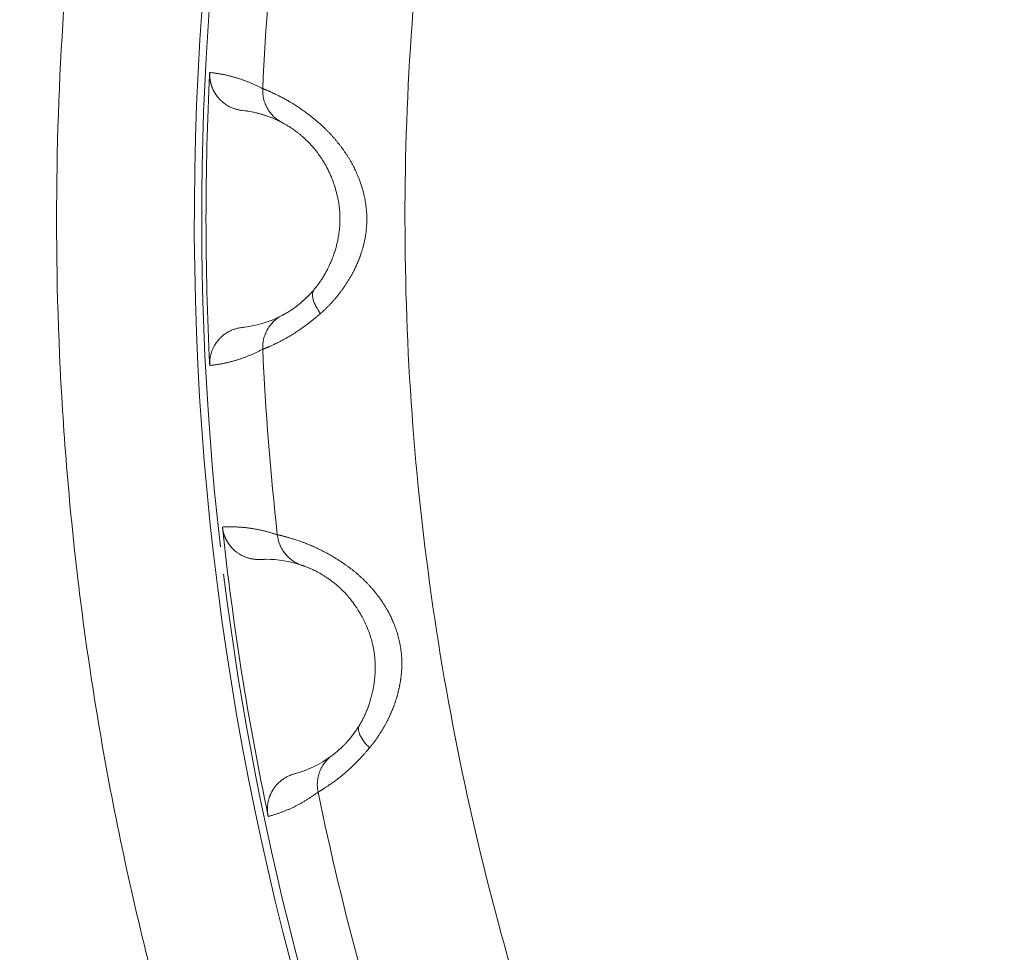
# Model space of a CAD drawing. Header units: millimetres. Extents: x 51337 to 61814, y -21781 to -12277.
# Tile 217 of 256: x 59213 to 59226, y -20724 to -20711. Entities that reach past the tile are written whole.
import ezdxf

# ---------------------------------------------------------------- set-up
doc = ezdxf.new("R2010")
doc.units = ezdxf.units.MM
doc.header["$LTSCALE"] = 0.3175
doc.layers.add('1轮廓实线层', color=7, linetype='Continuous', lineweight=18)

msp = doc.modelspace()

# ---------------------------------------------------------------- linework, layer by layer
at = {"layer": '1轮廓实线层'}
for p, q in [((59216.19488, -20718.65817), (59216.25241, -20718.65601)), ((59216.68043, -20718.71023), (59216.76011, -20718.73478)), ((59217.17308, -20721.36088), (59217.1199, -20721.39849)), ((59216.69478, -20721.59724), (59216.66007, -20721.60684))]:
    msp.add_line(p, q, dxfattribs=at)
for centre, radius, start, end in [((59255.29339, -20712.0386), 120, 105.6266319, 195.8396374), ((59255.29339, -20713.97664), 40, 288.773642, 251.226405), ((59255.29339, -20713.97664), 39.90067, 119.006664, 186.483245), ((59255.29339, -20713.97664), 39.90067, 187.029876, 250.479421)]:
    msp.add_arc(centre, radius, start, end, dxfattribs=at)
for points, degree, knots in [([(59243.29339, -20762.51529), (59241.8275, -20762.15288), (59240.37805, -20761.72403), (59237.5239, -20760.73694), (59236.11919, -20760.1787), (59233.36605, -20758.93742), (59232.01761, -20758.25438), (59229.38807, -20756.7691), (59228.10696, -20755.96686), (59225.62259, -20754.24976), (59224.41932, -20753.3349), (59222.10049, -20751.40006), (59220.98493, -20750.38008), (59218.85067, -20748.24337), (59217.83198, -20747.12665), (59215.89979, -20744.80561), (59214.98631, -20743.60129), (59213.27205, -20741.11495), (59212.47128, -20739.83293), (59210.98901, -20737.20168), (59210.30752, -20735.85247), (59209.06939, -20733.0979), (59208.51277, -20731.69256), (59207.52894, -20728.83727), (59207.10175, -20727.38733), (59206.3803, -20724.45474), (59206.08605, -20722.9721), (59205.63289, -20719.98626), (59205.47399, -20718.48307), (59205.29284, -20715.46848), (59205.27059, -20713.95708), (59205.36294, -20710.93847), (59205.47753, -20709.43125), (59205.84261, -20706.43337), (59206.0931, -20704.94271), (59206.72792, -20701.99016), (59207.11225, -20700.52827), (59208.01161, -20697.64527), (59208.52663, -20696.22415), (59209.68315, -20693.43434), (59210.32464, -20692.06565), (59211.72882, -20689.39192), (59212.49151, -20688.08688), (59214.13185, -20685.55116), (59215.00949, -20684.32048), (59216.87252, -20681.94358), (59217.85791, -20680.79735), (59219.92836, -20678.59876), (59221.01341, -20677.54639), (59223.27429, -20675.54414), (59224.45011, -20674.59426), (59226.88287, -20672.80478), (59228.1398, -20671.96518), (59230.72449, -20670.40314), (59232.05224, -20669.68071), (59234.76766, -20668.35894), (59236.15533, -20667.7596), (59238.97919, -20666.68893), (59240.4154, -20666.21761), (59243.32455, -20665.40682), (59244.79751, -20665.06737), (59247.76809, -20664.52313), (59249.26572, -20664.31834), (59252.27336, -20664.04509), (59253.78337, -20663.97664), (59255.29339, -20663.97664)], 3, [0, 0, 0, 0, 0.03125, 0.03125, 0.0625, 0.0625, 0.09375, 0.09375, 0.125, 0.125, 0.15625, 0.15625, 0.1875, 0.1875, 0.21875, 0.21875, 0.25, 0.25, 0.28125, 0.28125, 0.3125, 0.3125, 0.34375, 0.34375, 0.375, 0.375, 0.40625, 0.40625, 0.4375, 0.4375, 0.46875, 0.46875, 0.5, 0.5, 0.53125, 0.53125, 0.5625, 0.5625, 0.59375, 0.59375, 0.625, 0.625, 0.65625, 0.65625, 0.6875, 0.6875, 0.71875, 0.71875, 0.75, 0.75, 0.78125, 0.78125, 0.8125, 0.8125, 0.84375, 0.84375, 0.875, 0.875, 0.90625, 0.90625, 0.9375, 0.9375, 0.96875, 0.96875, 1, 1, 1, 1]), ([(59255.29339, -20672.07871), (59254.04905, -20672.07871), (59252.80472, -20672.13418), (59250.32593, -20672.35562), (59249.09147, -20672.52159), (59246.64222, -20672.96272), (59245.42743, -20673.23787), (59243.02714, -20673.89518), (59241.84164, -20674.27733), (59239.50936, -20675.1456), (59238.36258, -20675.63173), (59236.1168, -20676.70408), (59235.01782, -20677.29032), (59232.87638, -20678.55825), (59231.83391, -20679.23995), (59229.81378, -20680.69339), (59228.83611, -20681.46514), (59226.95332, -20683.09257), (59226.0482, -20683.94826), (59224.31769, -20685.73676), (59223.49229, -20686.66959), (59221.92778, -20688.60498), (59221.18866, -20689.60755), (59219.80257, -20691.67447), (59219.15559, -20692.73883), (59217.95891, -20694.92089), (59217.4092, -20696.03859), (59216.41143, -20698.31848), (59215.96335, -20699.48066), (59215.1724, -20701.84028), (59214.82951, -20703.03772), (59214.39612, -20704.85321), (59214.26513, -20705.46159), (59214.08908, -20706.37808), (59214.00615, -20706.8373), (59213.91837, -20707.37458), (59213.87673, -20707.64358), (59213.85647, -20707.77816), (59213.84648, -20707.84547), (59213.84152, -20707.87913), (59213.83905, -20707.89597), (59213.83782, -20707.90438), (59213.8372, -20707.90859), (59213.83689, -20707.91069), (59213.83674, -20707.91175), (59213.83667, -20707.9122), (59213.83663, -20707.9125), (59213.8366, -20707.91269), (59213.70937, -20708.78254), (59213.6062, -20709.67892), (59213.45719, -20711.52223), (59213.41134, -20712.46916), (59213.38646, -20714.40966), (59213.40743, -20715.40323), (59213.5258, -20717.43177), (59213.62322, -20718.46674), (59213.9041, -20720.57141), (59214.08758, -20721.6411), (59214.54995, -20723.80696), (59214.82886, -20724.90312), (59215.49102, -20727.112), (59215.87428, -20728.22472), (59216.75334, -20730.45506), (59217.24915, -20731.57269), (59218.36046, -20733.79945), (59218.97597, -20734.90857), (59220.33249, -20737.10317), (59221.07351, -20738.18863), (59222.68513, -20740.31905), (59223.55575, -20741.36399), (59225.42857, -20743.39496), (59226.4308, -20744.38098), (59228.56636, -20746.2743), (59229.69972, -20747.1816), (59231.4956, -20748.46786), (59232.72477, -20749.30046), (59234.66208, -20750.46658), (59236.69018, -20751.54178), (59238.80563, -20752.51786), (59241.00428, -20753.38663), (59242.52227, -20753.88883), (59243.29339, -20754.11934)], 3, [0, 0, 0, 0, 0.03125, 0.03125, 0.0625, 0.0625, 0.09375, 0.09375, 0.125, 0.125, 0.15625, 0.15625, 0.1875, 0.1875, 0.21875, 0.21875, 0.25, 0.25, 0.28125, 0.28125, 0.3125, 0.3125, 0.34375, 0.34375, 0.375, 0.375, 0.40625, 0.40625, 0.4375, 0.4375, 0.46875, 0.46875, 0.484375, 0.484375, 0.4921875, 0.49609375, 0.49804687, 0.49902344, 0.49951172, 0.49975586, 0.49987793, 0.49993896, 0.49996948, 0.49998474, 0.49999237, 0.49999619, 0.49999619, 0.5, 0.5, 0.53125, 0.53125, 0.5625, 0.5625, 0.59375, 0.59375, 0.625, 0.625, 0.65625, 0.65625, 0.6875, 0.6875, 0.71875, 0.71875, 0.75, 0.75, 0.78125, 0.78125, 0.8125, 0.8125, 0.84375, 0.84375, 0.875, 0.875, 0.90625, 0.90625, 0.921875, 0.9375, 0.953125, 0.96875, 0.984375, 1, 1, 1, 1]), ([(59215.50156, -20711.96228), (59215.50141, -20711.96583), (59215.50109, -20711.97294), (59215.50091, -20711.98364), (59215.50094, -20711.99438), (59215.50121, -20712.00514), (59215.50172, -20712.01593), (59215.50245, -20712.02674), (59215.50343, -20712.03755), (59215.50464, -20712.04836), (59215.50609, -20712.05916), (59215.50777, -20712.06995), (59215.5097, -20712.08071), (59215.51186, -20712.09143), (59215.51426, -20712.10211), (59215.51689, -20712.11275), (59215.51976, -20712.12332), (59215.52286, -20712.13383), (59215.52618, -20712.14426), (59215.52973, -20712.15462), (59215.53351, -20712.16488), (59215.5375, -20712.17505), (59215.5417, -20712.18511), (59215.54612, -20712.19506), (59215.55075, -20712.20489), (59215.55557, -20712.2146), (59215.56059, -20712.22417), (59215.5658, -20712.23361), (59215.5712, -20712.24291), (59215.57678, -20712.25206), (59215.58253, -20712.26105), (59215.58845, -20712.26988), (59215.59453, -20712.27855), (59215.60076, -20712.28706), (59215.60714, -20712.29539), (59215.61367, -20712.30354), (59215.62241, -20712.31401), (59215.63764, -20712.33118), (59215.66469, -20712.35828), (59215.70789, -20712.39408), (59215.75011, -20712.42069), (59215.78365, -20712.43772), (59215.80185, -20712.44608), (59215.82089, -20712.45391), (59215.84072, -20712.46111), (59215.86129, -20712.4676), (59215.88254, -20712.47331), (59215.9044, -20712.47813), (59215.92678, -20712.4821), (59215.94193, -20712.48389), (59215.94956, -20712.48479)], 3, [0, 0, 0, 0, 0.01404919, 0.02814994, 0.04229884, 0.05649243, 0.07072713, 0.08499934, 0.09930536, 0.11364147, 0.12800388, 0.14238875, 0.15679221, 0.17121036, 0.18563926, 0.20007496, 0.21451348, 0.22895085, 0.24338309, 0.25780621, 0.27221624, 0.28660924, 0.30098126, 0.31532841, 0.32964682, 0.34393265, 0.35818213, 0.37239152, 0.38655715, 0.40067539, 0.41474271, 0.42875563, 0.44271074, 0.45660472, 0.47043434, 0.48419644, 0.49788797, 0.52435294, 0.57490214, 0.64910933, 0.74573826, 0.77138154, 0.79779206, 0.82492593, 0.85273539, 0.88116896, 0.91017171, 0.93968549, 0.96964936, 1, 1, 1, 1]), ([(59215.50156, -20711.96228), (59215.50897, -20711.96307), (59215.52376, -20711.96467), (59215.5459, -20711.96736), (59215.56795, -20711.97028), (59215.58993, -20711.97344), (59215.61182, -20711.97683), (59215.63363, -20711.98046), (59215.65535, -20711.98432), (59215.677, -20711.98842), (59215.69856, -20711.99275), (59215.72004, -20711.99731), (59215.74144, -20712.00211), (59215.76276, -20712.00714), (59215.78399, -20712.01241), (59215.80515, -20712.01791), (59215.82622, -20712.02363), (59215.84721, -20712.0296), (59215.86812, -20712.03579), (59215.88895, -20712.04221), (59215.9097, -20712.04887), (59215.93037, -20712.05575), (59215.95096, -20712.06286), (59215.97146, -20712.07021), (59215.99189, -20712.07778), (59216.01224, -20712.08558), (59216.0325, -20712.09362), (59216.05269, -20712.10187), (59216.07279, -20712.11036), (59216.09282, -20712.11908), (59216.11276, -20712.12802), (59216.13263, -20712.13719), (59216.15242, -20712.14658), (59216.17213, -20712.1562), (59216.19176, -20712.16606), (59216.21131, -20712.17612), (59216.22431, -20712.18303), (59216.2308, -20712.18648)], 3, [0, 0, 0, 0, 0.03018537, 0.06027569, 0.09027096, 0.1201712, 0.14997641, 0.17968661, 0.2093018, 0.23882201, 0.26824723, 0.29757747, 0.32681276, 0.35595309, 0.38499849, 0.41394895, 0.4428045, 0.47156514, 0.50023088, 0.52880173, 0.55727771, 0.58565883, 0.6139451, 0.64213653, 0.67023313, 0.69823491, 0.72614188, 0.75395407, 0.78167147, 0.8092941, 0.83682197, 0.8642551, 0.8915935, 0.91883717, 0.94598614, 0.97304041, 1, 1, 1, 1]), ([(59216.49553, -20712.65113), (59216.45617, -20712.63027), (59216.41806, -20712.60321), (59216.36685, -20712.5541), (59216.35076, -20712.53634), (59216.32119, -20712.49846), (59216.3077, -20712.47835), (59216.28378, -20712.43636), (59216.27335, -20712.4145), (59216.25584, -20712.36973), (59216.24875, -20712.34682), (59216.23259, -20712.27767), (59216.22871, -20712.23104), (59216.2308, -20712.18648)], 3, [0, 0, 0, 0, 0.25, 0.25, 0.375, 0.375, 0.5, 0.5, 0.625, 0.625, 0.75, 0.75, 1, 1, 1, 1]), ([(59217.02695, -20715.27599), (59217.03121, -20715.27222), (59217.03971, -20715.26469), (59217.05239, -20715.25322), (59217.06498, -20715.24164), (59217.07749, -20715.22993), (59217.0899, -20715.21812), (59217.10221, -20715.20619), (59217.11443, -20715.19415), (59217.12656, -20715.182), (59217.13859, -20715.16974), (59217.15051, -20715.15737), (59217.16234, -20715.1449), (59217.17407, -20715.13232), (59217.18569, -20715.11964), (59217.19721, -20715.10685), (59217.20862, -20715.09397), (59217.21992, -20715.08098), (59217.23111, -20715.0679), (59217.2422, -20715.05472), (59217.25317, -20715.04145), (59217.26403, -20715.02809), (59217.27477, -20715.01463), (59217.2854, -20715.00108), (59217.29591, -20714.98744), (59217.3063, -20714.97372), (59217.31657, -20714.95991), (59217.32672, -20714.94601), (59217.33674, -20714.93203), (59217.34664, -20714.91798), (59217.35642, -20714.90384), (59217.36606, -20714.88962), (59217.37558, -20714.87532), (59217.38497, -20714.86095), (59217.39423, -20714.84651), (59217.40335, -20714.83199), (59217.41234, -20714.8174), (59217.42119, -20714.80275), (59217.42991, -20714.78802), (59217.43849, -20714.77323), (59217.44692, -20714.75837), (59217.45522, -20714.74345), (59217.46337, -20714.72847), (59217.47138, -20714.71342), (59217.47925, -20714.69832), (59217.48696, -20714.68316), (59217.49453, -20714.66794), (59217.50195, -20714.65267), (59217.50922, -20714.63735), (59217.51634, -20714.62197), (59217.5233, -20714.60655), (59217.53011, -20714.59107), (59217.53677, -20714.57555), (59217.54326, -20714.55998), (59217.5496, -20714.54437), (59217.55577, -20714.52871), (59217.56179, -20714.51302), (59217.56764, -20714.49728), (59217.57333, -20714.4815), (59217.57885, -20714.46569), (59217.5842, -20714.44984), (59217.58939, -20714.43396), (59217.59441, -20714.41804), (59217.59925, -20714.4021), (59217.60393, -20714.38612), (59217.60843, -20714.37012), (59217.61275, -20714.35408), (59217.62643, -20714.30115), (59217.64449, -20714.21501), (59217.65897, -20714.09937), (59217.66382, -20713.99717), (59217.66175, -20713.9086), (59217.65561, -20713.8337), (59217.64675, -20713.7637), (59217.63511, -20713.69582), (59217.61992, -20713.62747), (59217.60306, -20713.56443), (59217.5852, -20713.50673), (59217.56698, -20713.45433), (59217.54894, -20713.40718), (59217.53156, -20713.36521), (59217.51524, -20713.32835), (59217.50034, -20713.29651), (59217.48716, -20713.26961), (59217.47594, -20713.24757), (59217.46688, -20713.23032), (59217.46013, -20713.21781), (59217.45309, -20713.20512), (59217.44483, -20713.19075), (59217.43454, -20713.17314), (59217.42405, -20713.15563), (59217.41338, -20713.13821), (59217.40252, -20713.12087), (59217.39149, -20713.10363), (59217.38028, -20713.08649), (59217.36889, -20713.06945), (59217.35734, -20713.05251), (59217.34561, -20713.03567), (59217.33371, -20713.01894), (59217.32165, -20713.00231), (59217.30942, -20712.9858), (59217.29703, -20712.96941), (59217.28448, -20712.95313), (59217.27178, -20712.93697), (59217.25892, -20712.92093), (59217.2459, -20712.90501), (59217.23272, -20712.88922), (59217.21939, -20712.87356), (59217.2059, -20712.85802), (59217.19225, -20712.84262), (59217.17846, -20712.82735), (59217.1645, -20712.81221), (59217.1504, -20712.79721), (59217.13614, -20712.78235), (59217.12174, -20712.76764), (59217.10722, -20712.75308), (59217.07828, -20712.72462), (59217.03438, -20712.68339), (59216.97535, -20712.63171), (59216.91603, -20712.58295), (59216.85712, -20712.53717), (59216.79914, -20712.49435), (59216.74224, -20712.45449), (59216.69971, -20712.42587), (59216.66705, -20712.40494), (59216.64041, -20712.38846), (59216.60443, -20712.36692), (59216.55999, -20712.34142), (59216.50885, -20712.31349), (59216.45964, -20712.28804), (59216.41911, -20712.26798), (59216.39138, -20712.25468), (59216.37111, -20712.245), (59216.35464, -20712.23706), (59216.339, -20712.22974), (59216.3247, -20712.22317), (59216.31169, -20712.21733), (59216.2999, -20712.21214), (59216.28929, -20712.20757), (59216.27979, -20712.20357), (59216.27134, -20712.2001), (59216.26389, -20712.19712), (59216.25735, -20712.19459), (59216.25168, -20712.19247), (59216.24681, -20712.19072), (59216.24266, -20712.18932), (59216.23919, -20712.18824), (59216.23633, -20712.18743), (59216.23401, -20712.18689), (59216.23216, -20712.18656), (59216.23125, -20712.18651), (59216.2308, -20712.18648)], 3, [0, 0, 0, 0, 0.00396949, 0.00792271, 0.01186003, 0.01578181, 0.01968837, 0.02358008, 0.02745725, 0.0313202, 0.03516926, 0.03900472, 0.04282688, 0.04663604, 0.05043247, 0.05421644, 0.05798822, 0.06174807, 0.06549624, 0.06923297, 0.07295849, 0.07667304, 0.08037682, 0.08407006, 0.08775297, 0.09142573, 0.09508856, 0.09874162, 0.10238511, 0.1060192, 0.10964406, 0.11325986, 0.11686675, 0.12046488, 0.1240544, 0.12763547, 0.1312082, 0.13477275, 0.13832923, 0.14187778, 0.14541851, 0.14895154, 0.15247698, 0.15599495, 0.15950555, 0.16300889, 0.16650507, 0.1699942, 0.17347637, 0.1769517, 0.18042028, 0.18388221, 0.18733759, 0.19078653, 0.1942291, 0.19766542, 0.20109558, 0.20451967, 0.20793779, 0.21135004, 0.21475652, 0.21815732, 0.22155254, 0.22494229, 0.22832666, 0.23170577, 0.23507971, 0.2384486, 0.26502367, 0.28858214, 0.30926629, 0.32719576, 0.34242456, 0.35495638, 0.37010786, 0.38432111, 0.39758013, 0.40987007, 0.42117585, 0.43148202, 0.44077334, 0.44903524, 0.45625408, 0.46241746, 0.46751438, 0.47153548, 0.47447326, 0.47632223, 0.48054165, 0.48477243, 0.48901473, 0.4932687, 0.49753453, 0.50181238, 0.50610245, 0.51040494, 0.51472008, 0.51904807, 0.52338918, 0.52774364, 0.53211174, 0.53649375, 0.54088998, 0.54530077, 0.54972665, 0.55416822, 0.55862608, 0.56310085, 0.56759318, 0.57210371, 0.5766331, 0.58118203, 0.58575112, 0.59034034, 0.59494933, 0.59957776, 0.60422533, 0.622501, 0.6410032, 0.65970204, 0.67856197, 0.69757309, 0.71674304, 0.73607139, 0.74201651, 0.75161379, 0.76490258, 0.7819314, 0.80275304, 0.82690071, 0.84607374, 0.86019506, 0.86921539, 0.87888546, 0.88827987, 0.8973966, 0.90623394, 0.91479041, 0.92306478, 0.93105596, 0.93876294, 0.94618481, 0.95332069, 0.96016969, 0.96673093, 0.97300346, 0.97898633, 0.98467851, 0.99007894, 0.99518648, 1, 1, 1, 1]), ([(59216.49553, -20712.65113), (59216.49609, -20712.65142), (59216.49722, -20712.65201), (59216.4993, -20712.65308), (59216.50175, -20712.65433), (59216.50463, -20712.6558), (59216.50798, -20712.65751), (59216.51185, -20712.6595), (59216.51628, -20712.66181), (59216.52131, -20712.66446), (59216.52973, -20712.66896), (59216.54284, -20712.67616), (59216.56238, -20712.68739), (59216.58179, -20712.69907), (59216.6004, -20712.71073), (59216.61779, -20712.72198), (59216.63741, -20712.73514), (59216.65933, -20712.7504), (59216.68358, -20712.76801), (59216.71016, -20712.78818), (59216.73901, -20712.81118), (59216.77037, -20712.83751), (59216.80364, -20712.8671), (59216.83818, -20712.89975), (59216.86668, -20712.9284), (59216.88965, -20712.9526), (59216.90819, -20712.97278), (59216.93016, -20712.99771), (59216.95539, -20713.02787), (59216.99077, -20713.07292), (59217.03199, -20713.13089), (59217.07427, -20713.19866), (59217.10832, -20713.25971), (59217.13512, -20713.31273), (59217.15557, -20713.3568), (59217.17044, -20713.39121), (59217.18989, -20713.43874), (59217.21642, -20713.51081), (59217.24638, -20713.61132), (59217.26783, -20713.70771), (59217.27925, -20713.77882), (59217.28601, -20713.83358), (59217.29055, -20713.88377), (59217.29331, -20713.94133), (59217.29361, -20713.99723), (59217.29157, -20714.0537), (59217.2871, -20714.11125), (59217.28004, -20714.1703), (59217.27062, -20714.22897), (59217.25862, -20714.28861), (59217.24377, -20714.34978), (59217.22564, -20714.41297), (59217.2043, -20714.47716), (59217.17961, -20714.54207), (59217.15145, -20714.60741), (59217.12651, -20714.6588), (59217.10667, -20714.6966), (59217.09324, -20714.72111), (59217.07944, -20714.74524), (59217.06528, -20714.76899), (59217.05077, -20714.79235), (59217.03592, -20714.8153), (59217.02073, -20714.83783), (59217.00522, -20714.85993), (59216.98939, -20714.88159), (59216.97325, -20714.90279), (59216.95682, -20714.92356), (59216.94568, -20714.93692), (59216.94009, -20714.94363)], 3, [0, 0, 0, 0, 0.00751198, 0.01531794, 0.02341578, 0.03180327, 0.04047815, 0.04943804, 0.05868044, 0.06820269, 0.07800193, 0.10242309, 0.12645161, 0.15008498, 0.1645468, 0.179707, 0.19553448, 0.21199498, 0.22905154, 0.24666499, 0.26479474, 0.28340032, 0.30295508, 0.3220665, 0.34076098, 0.34874709, 0.35858443, 0.3702311, 0.3836393, 0.39876461, 0.42720082, 0.4518656, 0.47299039, 0.49069142, 0.50502406, 0.51601647, 0.52368323, 0.55004231, 0.58294241, 0.61442517, 0.63503873, 0.64482146, 0.66180293, 0.67826916, 0.69423873, 0.7097288, 0.72673923, 0.74375913, 0.76078274, 0.77780123, 0.79613131, 0.8150784, 0.83464811, 0.85485159, 0.87570797, 0.89724901, 0.90566337, 0.91409056, 0.92253393, 0.93099724, 0.93948458, 0.94800048, 0.95654984, 0.96513802, 0.97377075, 0.98245421, 0.99119496, 1, 1, 1, 1]), ([(59216.94009, -20714.94363), (59216.93736, -20714.94685), (59216.93193, -20714.95326), (59216.92381, -20714.96265), (59216.91575, -20714.97184), (59216.90774, -20714.98081), (59216.89981, -20714.98957), (59216.89194, -20714.99813), (59216.88414, -20715.00649), (59216.87641, -20715.01465), (59216.86875, -20715.02262), (59216.86117, -20715.0304), (59216.85367, -20715.03799), (59216.84624, -20715.0454), (59216.8389, -20715.05263), (59216.83164, -20715.05969), (59216.82446, -20715.06658), (59216.81737, -20715.07329), (59216.81036, -20715.07984), (59216.80345, -20715.08623), (59216.79662, -20715.09246), (59216.78988, -20715.09854), (59216.78324, -20715.10446), (59216.77668, -20715.11023), (59216.77022, -20715.11585), (59216.76386, -20715.12133), (59216.75759, -20715.12667), (59216.75141, -20715.13187), (59216.74533, -20715.13694), (59216.73934, -20715.14187), (59216.73346, -20715.14667), (59216.72766, -20715.15135), (59216.72197, -20715.1559), (59216.71637, -20715.16033), (59216.71088, -20715.16464), (59216.70547, -20715.16883), (59216.70017, -20715.17291), (59216.69496, -20715.17688), (59216.68985, -20715.18073), (59216.68484, -20715.18448), (59216.67993, -20715.18813), (59216.67511, -20715.19167), (59216.67039, -20715.19511), (59216.66576, -20715.19846), (59216.66123, -20715.2017), (59216.65679, -20715.20486), (59216.65245, -20715.20792), (59216.6413, -20715.21572), (59216.62246, -20715.22854), (59216.59632, -20715.24548), (59216.5692, -20715.26212), (59216.54751, -20715.27465), (59216.53155, -20715.28346), (59216.52073, -20715.28924), (59216.51231, -20715.29362), (59216.50591, -20715.29688), (59216.50122, -20715.29925), (59216.49784, -20715.30095), (59216.49628, -20715.30176), (59216.49555, -20715.30215)], 3, [0, 0, 0, 0, 0.0114008, 0.02273719, 0.03401028, 0.04522103, 0.05637026, 0.06745862, 0.07848665, 0.08945476, 0.10036322, 0.11121222, 0.12200185, 0.13273207, 0.1434028, 0.15401385, 0.16456497, 0.17505584, 0.18548607, 0.19585522, 0.2061628, 0.21640828, 0.22659108, 0.23671057, 0.2467661, 0.25675699, 0.26668254, 0.27654199, 0.28633461, 0.29605961, 0.30571622, 0.31530363, 0.32482104, 0.33426763, 0.34364258, 0.35294507, 0.36217427, 0.37132935, 0.38040949, 0.38941387, 0.39834166, 0.40719205, 0.41596423, 0.42465739, 0.43327074, 0.44180349, 0.45025486, 0.45862409, 0.50771785, 0.5670267, 0.63689681, 0.71769997, 0.76814187, 0.81534828, 0.85922965, 0.8997056, 0.93670309, 0.97015512, 1, 1, 1, 1]), ([(59216.94009, -20714.94363), (59216.92766, -20714.95838), (59216.91051, -20714.99703), (59216.91726, -20715.07988), (59216.95817, -20715.178), (59217.00273, -20715.24466), (59217.02695, -20715.27599)], 3, [0, 0, 0, 0, 0.24769377, 0.50189629, 0.75609882, 1, 1, 1, 1]), ([(59216.2308, -20715.7668), (59216.22871, -20715.72224), (59216.23259, -20715.67561), (59216.24876, -20715.60646), (59216.25584, -20715.58355), (59216.27336, -20715.53878), (59216.28379, -20715.51691), (59216.30771, -20715.47493), (59216.3212, -20715.45481), (59216.35078, -20715.41693), (59216.36686, -20715.39917), (59216.41808, -20715.35006), (59216.45619, -20715.323), (59216.49555, -20715.30215)], 3, [0, 0, 0, 0, 0.25, 0.25, 0.375, 0.375, 0.5, 0.5, 0.625, 0.625, 0.75, 0.75, 1, 1, 1, 1]), ([(59216.2308, -20715.7668), (59216.23117, -20715.76672), (59216.23191, -20715.76655), (59216.23336, -20715.76614), (59216.23513, -20715.7656), (59216.23727, -20715.76489), (59216.23982, -20715.76402), (59216.24282, -20715.76295), (59216.24631, -20715.76167), (59216.25033, -20715.76016), (59216.25492, -20715.75839), (59216.26012, -20715.75635), (59216.26599, -20715.75402), (59216.27254, -20715.75136), (59216.27984, -20715.74836), (59216.28791, -20715.74498), (59216.29681, -20715.7412), (59216.30656, -20715.73699), (59216.3226, -20715.72994), (59216.3481, -20715.71858), (59216.38772, -20715.70041), (59216.43875, -20715.67592), (59216.49788, -20715.64594), (59216.56114, -20715.61155), (59216.62341, -20715.5751), (59216.6854, -20715.53623), (59216.74176, -20715.4983), (59216.79147, -20715.46299), (59216.83398, -20715.43174), (59216.87368, -20715.40153), (59216.9104, -20715.37271), (59216.94404, -20715.34557), (59216.97451, -20715.3204), (59217.00174, -20715.29749), (59217.01893, -20715.28283), (59217.02695, -20715.27599)], 3, [0, 0, 0, 0, 0.01071754, 0.02203092, 0.03393746, 0.04643449, 0.05951945, 0.07318978, 0.08744306, 0.1022769, 0.11768902, 0.1336772, 0.15023929, 0.1673732, 0.18507685, 0.20334818, 0.22218509, 0.24158542, 0.26154691, 0.312327, 0.37160411, 0.4392434, 0.5150676, 0.58163483, 0.64470892, 0.70430255, 0.76044006, 0.80090573, 0.83825972, 0.87255911, 0.90385888, 0.93221013, 0.95765864, 0.98024414, 1, 1, 1, 1]), ([(59215.50156, -20715.99102), (59215.497, -20715.90027), (59215.55513, -20715.7186), (59215.62115, -20715.64086), (59215.65346, -20715.6028), (59215.69508, -20715.57053), (59215.80746, -20715.48338), (59215.94954, -20715.46849)], 2, [0, 0, 0, 0.25, 0.5, 0.5, 0.75, 0.75, 1, 1, 1]), ([(59216.2308, -20715.7668), (59216.22431, -20715.77025), (59216.21131, -20715.77717), (59216.19176, -20715.78723), (59216.17213, -20715.79708), (59216.15242, -20715.8067), (59216.13263, -20715.8161), (59216.11277, -20715.82527), (59216.09282, -20715.83421), (59216.07279, -20715.84292), (59216.05269, -20715.85141), (59216.0325, -20715.85967), (59216.01224, -20715.8677), (59215.99189, -20715.8755), (59215.97147, -20715.88308), (59215.95096, -20715.89042), (59215.93037, -20715.89753), (59215.90971, -20715.90442), (59215.88896, -20715.91107), (59215.86813, -20715.9175), (59215.84722, -20715.92369), (59215.82623, -20715.92965), (59215.80515, -20715.93538), (59215.784, -20715.94088), (59215.76276, -20715.94614), (59215.74144, -20715.95118), (59215.72004, -20715.95598), (59215.69856, -20715.96054), (59215.677, -20715.96487), (59215.65536, -20715.96897), (59215.63363, -20715.97283), (59215.61182, -20715.97646), (59215.58993, -20715.97985), (59215.56796, -20715.98301), (59215.5459, -20715.98593), (59215.52376, -20715.98862), (59215.50897, -20715.99022), (59215.50156, -20715.99102)], 3, [0, 0, 0, 0, 0.02695909, 0.0540129, 0.08116142, 0.10840469, 0.13574271, 0.16317548, 0.19070304, 0.21832537, 0.24604251, 0.27385446, 0.30176123, 0.32976284, 0.35785929, 0.3860506, 0.41433678, 0.44271784, 0.47119379, 0.49976465, 0.52843042, 0.55719112, 0.58604675, 0.61499733, 0.64404287, 0.67318338, 0.70241887, 0.73174935, 0.76117484, 0.79069533, 0.82031085, 0.8500214, 0.87982699, 0.90972764, 0.93972335, 0.96981413, 1, 1, 1, 1]), ([(59215.67635, -20718.21189), (59215.68379, -20718.21152), (59215.69865, -20718.21078), (59215.72094, -20718.20998), (59215.74318, -20718.20941), (59215.76537, -20718.20909), (59215.78752, -20718.20901), (59215.80963, -20718.20919), (59215.8317, -20718.2096), (59215.85371, -20718.21026), (59215.87569, -20718.21117), (59215.89762, -20718.21232), (59215.91951, -20718.21371), (59215.94135, -20718.21534), (59215.96315, -20718.21722), (59215.9849, -20718.21934), (59216.00661, -20718.2217), (59216.02828, -20718.22431), (59216.0499, -20718.22715), (59216.07148, -20718.23024), (59216.09301, -20718.23357), (59216.1145, -20718.23713), (59216.13595, -20718.24094), (59216.15735, -20718.24498), (59216.17871, -20718.24927), (59216.20003, -20718.25379), (59216.2213, -20718.25855), (59216.24253, -20718.26355), (59216.26371, -20718.26879), (59216.28485, -20718.27427), (59216.30595, -20718.27998), (59216.32701, -20718.28593), (59216.34802, -20718.29211), (59216.369, -20718.29853), (59216.38992, -20718.30519), (59216.41081, -20718.31207), (59216.42473, -20718.31686), (59216.43168, -20718.31926)], 3, [0, 0, 0, 0, 0.03018538, 0.06027571, 0.09027099, 0.12017124, 0.14997646, 0.17968666, 0.20930187, 0.23882208, 0.2682473, 0.29757755, 0.32681284, 0.35595318, 0.38499858, 0.41394905, 0.44280459, 0.47156523, 0.50023097, 0.52880183, 0.55727781, 0.58565893, 0.61394519, 0.64213662, 0.67023321, 0.69823499, 0.72614196, 0.75395414, 0.78167154, 0.80929416, 0.83682203, 0.86425515, 0.89159354, 0.9188372, 0.94598616, 0.97304042, 1, 1, 1, 1]), ([(59215.67635, -20718.21189), (59215.67675, -20718.21542), (59215.67755, -20718.2225), (59215.67905, -20718.23309), (59215.68076, -20718.24369), (59215.68271, -20718.25428), (59215.68489, -20718.26486), (59215.68731, -20718.27542), (59215.68997, -20718.28594), (59215.69285, -20718.29643), (59215.69597, -20718.30688), (59215.69933, -20718.31726), (59215.70291, -20718.32759), (59215.70673, -20718.33784), (59215.71077, -20718.34802), (59215.71503, -20718.35811), (59215.71952, -20718.36811), (59215.72422, -20718.378), (59215.72914, -20718.38779), (59215.73426, -20718.39746), (59215.73959, -20718.407), (59215.74513, -20718.41642), (59215.75086, -20718.4257), (59215.75678, -20718.43484), (59215.76288, -20718.44382), (59215.76917, -20718.45266), (59215.77562, -20718.46133), (59215.78225, -20718.46984), (59215.78904, -20718.47817), (59215.79598, -20718.48634), (59215.80306, -20718.49432), (59215.81029, -20718.50212), (59215.81765, -20718.50973), (59215.82514, -20718.51716), (59215.83275, -20718.52439), (59215.84046, -20718.53142), (59215.85073, -20718.5404), (59215.86847, -20718.55496), (59215.89942, -20718.5775), (59215.94769, -20718.6061), (59215.99356, -20718.62578), (59216.02935, -20718.63736), (59216.04864, -20718.64277), (59216.06867, -20718.64752), (59216.08939, -20718.65153), (59216.11073, -20718.65472), (59216.13261, -20718.65703), (59216.15496, -20718.65838), (59216.1777, -20718.6588), (59216.19295, -20718.65819), (59216.20062, -20718.65789)], 3, [0, 0, 0, 0, 0.01404833, 0.02814823, 0.04229629, 0.05648903, 0.07072289, 0.08499426, 0.09929946, 0.11363474, 0.12799633, 0.14238038, 0.15678303, 0.17120037, 0.18562847, 0.20006338, 0.21450111, 0.2289377, 0.24336916, 0.25779151, 0.27220078, 0.28659302, 0.3009643, 0.31531071, 0.32962838, 0.34391349, 0.35816225, 0.37237094, 0.38653586, 0.40065341, 0.41472005, 0.42873228, 0.44268672, 0.45658005, 0.47040901, 0.48417047, 0.49786137, 0.52432233, 0.57486823, 0.64907282, 0.7456997, 0.77134408, 0.79775661, 0.82489335, 0.8527065, 0.88114455, 0.91015248, 0.9396721, 0.96964241, 1, 1, 1, 1]), ([(59217.70133, -20721.24618), (59217.70495, -20721.24179), (59217.71217, -20721.23303), (59217.7229, -20721.21971), (59217.73353, -20721.2063), (59217.74404, -20721.19279), (59217.75445, -20721.17918), (59217.76475, -20721.16547), (59217.77494, -20721.15167), (59217.78502, -20721.13777), (59217.79498, -20721.12378), (59217.80482, -20721.1097), (59217.81455, -20721.09553), (59217.82417, -20721.08127), (59217.83366, -20721.06692), (59217.84304, -20721.05249), (59217.85229, -20721.03798), (59217.86143, -20721.02339), (59217.87043, -20721.00872), (59217.87932, -20720.99397), (59217.88808, -20720.97914), (59217.89671, -20720.96424), (59217.90522, -20720.94927), (59217.9136, -20720.93423), (59217.92184, -20720.91911), (59217.92996, -20720.90393), (59217.93794, -20720.88868), (59217.94579, -20720.87337), (59217.95351, -20720.858), (59217.96109, -20720.84256), (59217.96853, -20720.82707), (59217.97583, -20720.81152), (59217.983, -20720.79591), (59217.99002, -20720.78025), (59217.9969, -20720.76453), (59218.00364, -20720.74877), (59218.01024, -20720.73295), (59218.01669, -20720.71709), (59218.023, -20720.70118), (59218.02916, -20720.68523), (59218.03516, -20720.66924), (59218.04102, -20720.6532), (59218.04673, -20720.63713), (59218.05229, -20720.62102), (59218.0577, -20720.60487), (59218.06295, -20720.58869), (59218.06804, -20720.57248), (59218.07298, -20720.55623), (59218.07777, -20720.53996), (59218.08239, -20720.52366), (59218.08686, -20720.50733), (59218.09116, -20720.49098), (59218.0953, -20720.47461), (59218.09928, -20720.45822), (59218.1031, -20720.44181), (59218.10675, -20720.42538), (59218.11023, -20720.40894), (59218.11355, -20720.39248), (59218.1167, -20720.37601), (59218.11968, -20720.35952), (59218.12249, -20720.34303), (59218.12513, -20720.32653), (59218.12759, -20720.31003), (59218.12989, -20720.29352), (59218.132, -20720.27701), (59218.13395, -20720.2605), (59218.13571, -20720.24399), (59218.14094, -20720.18956), (59218.1453, -20720.10166), (59218.14151, -20719.98518), (59218.13031, -20719.88348), (59218.11442, -20719.79632), (59218.09663, -20719.7233), (59218.07693, -20719.65556), (59218.05481, -20719.59033), (59218.02912, -20719.5252), (59218.0026, -20719.46558), (59217.97594, -20719.41138), (59217.94975, -20719.36247), (59217.92456, -20719.31872), (59217.90082, -20719.27999), (59217.87894, -20719.24613), (59217.85924, -20719.21701), (59217.84201, -20719.19251), (59217.82748, -20719.17249), (59217.81583, -20719.15688), (59217.80722, -20719.14558), (59217.79828, -20719.13414), (59217.78787, -20719.12124), (59217.77495, -20719.10546), (59217.76185, -20719.08981), (59217.74858, -20719.07427), (59217.73515, -20719.05885), (59217.72156, -20719.04355), (59217.7078, -20719.02837), (59217.69389, -20719.01331), (59217.67983, -20718.99839), (59217.66561, -20718.98359), (59217.65124, -20718.96893), (59217.63673, -20718.9544), (59217.62207, -20718.94), (59217.60726, -20718.92575), (59217.59232, -20718.91163), (59217.57725, -20718.89766), (59217.56203, -20718.88383), (59217.54668, -20718.87014), (59217.5312, -20718.85661), (59217.51558, -20718.84322), (59217.49983, -20718.82999), (59217.48394, -20718.81691), (59217.46792, -20718.80398), (59217.45178, -20718.79122), (59217.4355, -20718.77861), (59217.41909, -20718.76617), (59217.40257, -20718.75389), (59217.38595, -20718.74178), (59217.35291, -20718.71819), (59217.3031, -20718.68434), (59217.23671, -20718.64252), (59217.17049, -20718.60365), (59217.10516, -20718.56765), (59217.04118, -20718.53443), (59216.97875, -20718.50395), (59216.93226, -20718.48234), (59216.89673, -20718.46678), (59216.86784, -20718.45467), (59216.82894, -20718.43902), (59216.78106, -20718.42079), (59216.72618, -20718.4012), (59216.6736, -20718.38376), (59216.63042, -20718.37029), (59216.60096, -20718.3615), (59216.57942, -20718.35511), (59216.56191, -20718.34984), (59216.54532, -20718.34506), (59216.53017, -20718.34081), (59216.5164, -20718.33707), (59216.50395, -20718.33379), (59216.49275, -20718.33093), (59216.48274, -20718.32847), (59216.47386, -20718.32637), (59216.46603, -20718.32459), (59216.45918, -20718.32311), (59216.45324, -20718.3219), (59216.44815, -20718.32094), (59216.44384, -20718.32021), (59216.44025, -20718.31968), (59216.43729, -20718.31933), (59216.43492, -20718.31915), (59216.43304, -20718.31912), (59216.43213, -20718.31921), (59216.43168, -20718.31926)], 3, [0, 0, 0, 0, 0.00396949, 0.00792271, 0.01186003, 0.01578181, 0.01968837, 0.02358008, 0.02745725, 0.0313202, 0.03516926, 0.03900472, 0.04282688, 0.04663604, 0.05043246, 0.05421644, 0.05798822, 0.06174807, 0.06549624, 0.06923297, 0.07295849, 0.07667303, 0.08037682, 0.08407006, 0.08775297, 0.09142573, 0.09508856, 0.09874162, 0.10238511, 0.1060192, 0.10964406, 0.11325986, 0.11686674, 0.12046488, 0.1240544, 0.12763547, 0.1312082, 0.13477275, 0.13832923, 0.14187778, 0.14541851, 0.14895154, 0.15247698, 0.15599495, 0.15950555, 0.16300889, 0.16650507, 0.1699942, 0.17347637, 0.1769517, 0.18042028, 0.18388221, 0.18733759, 0.19078653, 0.1942291, 0.19766542, 0.20109558, 0.20451967, 0.20793779, 0.21135004, 0.21475652, 0.21815732, 0.22155254, 0.22494229, 0.22832666, 0.23170577, 0.23507971, 0.2384486, 0.26502367, 0.28858214, 0.30926629, 0.32719576, 0.34242456, 0.35495638, 0.37010786, 0.38432111, 0.39758013, 0.40987007, 0.42117585, 0.43148202, 0.44077334, 0.44903524, 0.45625408, 0.46241746, 0.46751438, 0.47153548, 0.47447326, 0.47632223, 0.48054165, 0.48477243, 0.48901473, 0.4932687, 0.49753453, 0.50181238, 0.50610245, 0.51040495, 0.51472008, 0.51904808, 0.52338918, 0.52774365, 0.53211174, 0.53649376, 0.54088998, 0.54530077, 0.54972665, 0.55416822, 0.55862608, 0.56310086, 0.56759318, 0.57210371, 0.5766331, 0.58118203, 0.58575112, 0.59034034, 0.59494933, 0.59957776, 0.60422533, 0.622501, 0.6410032, 0.65970204, 0.67856197, 0.69757309, 0.71674304, 0.73607139, 0.74201651, 0.75161379, 0.76490258, 0.7819314, 0.80275304, 0.82690071, 0.84607373, 0.86019506, 0.86921539, 0.87888546, 0.88827987, 0.8973966, 0.90623394, 0.91479041, 0.92306479, 0.93105596, 0.93876294, 0.94618481, 0.95332069, 0.96016969, 0.96673093, 0.97300346, 0.97898633, 0.98467851, 0.99007894, 0.99518648, 1, 1, 1, 1]), ([(59216.76584, -20718.73677), (59216.72371, -20718.72233), (59216.68184, -20718.70156), (59216.62356, -20718.66107), (59216.6049, -20718.64604), (59216.56977, -20718.61326), (59216.5533, -20718.5955), (59216.5231, -20718.55778), (59216.50938, -20718.53781), (59216.48508, -20718.49633), (59216.47449, -20718.47482), (59216.44772, -20718.40904), (59216.43658, -20718.36359), (59216.43168, -20718.31926)], 3, [0, 0, 0, 0, 0.25, 0.25, 0.375, 0.375, 0.5, 0.5, 0.625, 0.625, 0.75, 0.75, 1, 1, 1, 1]), ([(59216.76584, -20718.73677), (59216.76644, -20718.73697), (59216.76765, -20718.73738), (59216.76987, -20718.73811), (59216.77249, -20718.73896), (59216.77556, -20718.73996), (59216.77914, -20718.74113), (59216.78328, -20718.74249), (59216.78801, -20718.74407), (59216.79339, -20718.7459), (59216.80242, -20718.74904), (59216.81648, -20718.75409), (59216.83754, -20718.76212), (59216.85855, -20718.77063), (59216.87875, -20718.77924), (59216.89768, -20718.78763), (59216.91912, -20718.79755), (59216.94316, -20718.8092), (59216.96987, -20718.8228), (59216.99927, -20718.83857), (59217.03137, -20718.85676), (59217.06645, -20718.87786), (59217.10394, -20718.90188), (59217.14317, -20718.92873), (59217.1758, -20718.95257), (59217.20227, -20718.97287), (59217.22373, -20718.9899), (59217.24934, -20719.01109), (59217.27897, -20719.03693), (59217.32097, -20719.0759), (59217.37074, -20719.1267), (59217.4231, -20719.18702), (59217.46628, -20719.24198), (59217.50105, -20719.29016), (59217.52814, -20719.33048), (59217.54821, -20719.36215), (59217.57486, -20719.40606), (59217.61234, -20719.47309), (59217.65765, -20719.56768), (59217.69392, -20719.65953), (59217.71632, -20719.72798), (59217.73156, -20719.781), (59217.7439, -20719.82987), (59217.75563, -20719.88629), (59217.76467, -20719.94145), (59217.77149, -20719.99755), (59217.77608, -20720.05509), (59217.77835, -20720.11451), (59217.77822, -20720.17393), (59217.7757, -20720.23472), (59217.77059, -20720.29746), (59217.76257, -20720.36271), (59217.75154, -20720.42944), (59217.7373, -20720.49742), (59217.71971, -20720.56635), (59217.70312, -20720.62102), (59217.68943, -20720.66146), (59217.68, -20720.68776), (59217.67015, -20720.71376), (59217.65988, -20720.73943), (59217.64921, -20720.76477), (59217.63813, -20720.78976), (59217.62665, -20720.81439), (59217.61479, -20720.83864), (59217.60254, -20720.86251), (59217.58992, -20720.88597), (59217.57693, -20720.90906), (59217.56802, -20720.924), (59217.56355, -20720.9315)], 3, [0, 0, 0, 0, 0.00751218, 0.01531832, 0.0234163, 0.03180392, 0.0404789, 0.04943887, 0.05868131, 0.06820358, 0.07800283, 0.10242416, 0.12645277, 0.15008613, 0.16454986, 0.17971133, 0.19553948, 0.21200003, 0.22905607, 0.24666843, 0.26479656, 0.28340001, 0.30295479, 0.32206624, 0.34076074, 0.34874696, 0.35858437, 0.37023104, 0.3836392, 0.39876442, 0.42719815, 0.45186132, 0.47298531, 0.49068635, 0.50501982, 0.51601386, 0.52368305, 0.5500421, 0.58294217, 0.61442472, 0.63503827, 0.64482121, 0.6618027, 0.67826894, 0.69423853, 0.7097286, 0.72673907, 0.74375899, 0.76078263, 0.77780115, 0.7961312, 0.81507826, 0.83464797, 0.85485145, 0.87570786, 0.89724894, 0.90566331, 0.9140905, 0.92253388, 0.93099719, 0.93948454, 0.94800044, 0.95654981, 0.96513799, 0.97377073, 0.98245419, 0.99119496, 1, 1, 1, 1]), ([(59217.56355, -20720.9315), (59217.56136, -20720.93511), (59217.557, -20720.94229), (59217.55045, -20720.95284), (59217.54392, -20720.96317), (59217.53742, -20720.97328), (59217.53095, -20720.98318), (59217.52452, -20720.99286), (59217.51812, -20721.00234), (59217.51176, -20721.01161), (59217.50545, -20721.02068), (59217.49918, -20721.02955), (59217.49295, -20721.03822), (59217.48678, -20721.0467), (59217.48066, -20721.05499), (59217.47459, -20721.0631), (59217.46858, -20721.07102), (59217.46263, -20721.07877), (59217.45673, -20721.08633), (59217.4509, -20721.09372), (59217.44513, -20721.10095), (59217.43943, -20721.108), (59217.43379, -20721.11489), (59217.42822, -20721.12161), (59217.42272, -20721.12818), (59217.41729, -20721.13459), (59217.41193, -20721.14084), (59217.40664, -20721.14694), (59217.40143, -20721.1529), (59217.39629, -20721.15871), (59217.39123, -20721.16437), (59217.38624, -20721.1699), (59217.38133, -20721.17528), (59217.37649, -20721.18053), (59217.37173, -20721.18565), (59217.36705, -20721.19063), (59217.36245, -20721.19549), (59217.35793, -20721.20022), (59217.35349, -20721.20483), (59217.34913, -20721.20932), (59217.34484, -20721.21369), (59217.34064, -20721.21794), (59217.33651, -20721.22208), (59217.33246, -20721.2261), (59217.3285, -20721.23002), (59217.32461, -20721.23383), (59217.3208, -20721.23753), (59217.31101, -20721.24698), (59217.29441, -20721.26259), (59217.27123, -20721.28342), (59217.24705, -20721.30409), (59217.22759, -20721.31986), (59217.21321, -20721.33105), (59217.20342, -20721.33846), (59217.19579, -20721.3441), (59217.18998, -20721.34832), (59217.18572, -20721.3514), (59217.18264, -20721.35361), (59217.18123, -20721.35465), (59217.18057, -20721.35515)], 3, [0, 0, 0, 0, 0.0114008, 0.02273719, 0.03401028, 0.04522103, 0.05637026, 0.06745862, 0.07848665, 0.08945476, 0.10036322, 0.11121222, 0.12200185, 0.13273207, 0.1434028, 0.15401386, 0.16456498, 0.17505584, 0.18548607, 0.19585522, 0.20616281, 0.21640828, 0.22659108, 0.23671057, 0.2467661, 0.256757, 0.26668254, 0.27654199, 0.28633461, 0.29605961, 0.30571622, 0.31530363, 0.32482104, 0.33426763, 0.34364258, 0.35294507, 0.36217427, 0.37132935, 0.38040949, 0.38941387, 0.39834166, 0.40719205, 0.41596423, 0.42465739, 0.43327074, 0.44180349, 0.45025487, 0.45862409, 0.50771785, 0.5670267, 0.63689681, 0.71769997, 0.76814187, 0.81534828, 0.85922965, 0.8997056, 0.93670309, 0.97015512, 1, 1, 1, 1]), ([(59217.56355, -20720.9315), (59217.55358, -20720.94801), (59217.54269, -20720.98887), (59217.56232, -20721.06965), (59217.61807, -20721.16016), (59217.67251, -20721.21903), (59217.70133, -20721.24618)], 3, [0, 0, 0, 0, 0.24769377, 0.50189629, 0.75609882, 1, 1, 1, 1]), ([(59216.99177, -20721.8555), (59216.99212, -20721.85536), (59216.99283, -20721.85507), (59216.99419, -20721.85444), (59216.99585, -20721.85363), (59216.99786, -20721.8526), (59217.00024, -20721.85134), (59217.00304, -20721.84981), (59217.00628, -20721.848), (59217.01002, -20721.84588), (59217.01428, -20721.84342), (59217.0191, -20721.84059), (59217.02452, -20721.83737), (59217.03058, -20721.83372), (59217.03732, -20721.82961), (59217.04476, -20721.82501), (59217.05296, -20721.81988), (59217.06194, -20721.8142), (59217.07667, -20721.80473), (59217.10008, -20721.78952), (59217.13637, -20721.76538), (59217.18294, -20721.73321), (59217.23665, -20721.69434), (59217.29376, -20721.65048), (59217.34956, -20721.60474), (59217.4047, -20721.55665), (59217.45443, -20721.51037), (59217.49801, -20721.46771), (59217.53511, -20721.4302), (59217.56959, -20721.39415), (59217.60136, -20721.35994), (59217.63033, -20721.32788), (59217.65648, -20721.29825), (59217.6798, -20721.27136), (59217.69448, -20721.25419), (59217.70133, -20721.24618)], 3, [0, 0, 0, 0, 0.01071754, 0.02203092, 0.03393745, 0.04643449, 0.05951944, 0.07318978, 0.08744305, 0.10227689, 0.11768901, 0.13367719, 0.15023929, 0.16737319, 0.18507684, 0.20334817, 0.22218509, 0.24158542, 0.26154691, 0.312327, 0.37160412, 0.4392434, 0.5150676, 0.58163483, 0.64470892, 0.70430255, 0.76044006, 0.80090573, 0.83825972, 0.87255911, 0.90385888, 0.93221013, 0.95765864, 0.98024414, 1, 1, 1, 1]), ([(59216.99177, -20721.8555), (59216.98273, -20721.81182), (59216.97927, -20721.76515), (59216.98442, -20721.69432), (59216.98784, -20721.67058), (59216.99814, -20721.62362), (59217.00502, -20721.60039), (59217.02208, -20721.55518), (59217.03225, -20721.53321), (59217.05554, -20721.49117), (59217.06864, -20721.47111), (59217.11155, -20721.41459), (59217.14496, -20721.3819), (59217.18057, -20721.35515)], 3, [0, 0, 0, 0, 0.25, 0.25, 0.375, 0.375, 0.5, 0.5, 0.625, 0.625, 0.75, 0.75, 1, 1, 1, 1]), ([(59216.30658, -20722.19103), (59216.28788, -20722.10211), (59216.31687, -20721.91358), (59216.36992, -20721.82647), (59216.39588, -20721.78383), (59216.43194, -20721.74544), (59216.52931, -20721.64178), (59216.6673, -20721.60486)], 2, [0, 0, 0, 0.25, 0.5, 0.5, 0.75, 0.75, 1, 1, 1]), ([(59216.99177, -20721.8555), (59216.9859, -20721.85992), (59216.97414, -20721.86878), (59216.9564, -20721.88178), (59216.93856, -20721.89458), (59216.92059, -20721.90716), (59216.90252, -20721.91954), (59216.88433, -20721.9317), (59216.86603, -20721.94366), (59216.84762, -20721.9554), (59216.82909, -20721.96693), (59216.81044, -20721.97824), (59216.79168, -20721.98934), (59216.77281, -20722.00023), (59216.75382, -20722.01091), (59216.73471, -20722.02137), (59216.71549, -20722.03162), (59216.69616, -20722.04165), (59216.6767, -20722.05147), (59216.65713, -20722.06107), (59216.63745, -20722.07046), (59216.61765, -20722.07963), (59216.59773, -20722.08859), (59216.5777, -20722.09733), (59216.55755, -20722.10585), (59216.53728, -20722.11415), (59216.51689, -20722.12224), (59216.49639, -20722.13011), (59216.47577, -20722.13776), (59216.45503, -20722.1452), (59216.43418, -20722.15241), (59216.41321, -20722.1594), (59216.39212, -20722.16618), (59216.37091, -20722.17274), (59216.34958, -20722.17907), (59216.32814, -20722.18519), (59216.31378, -20722.18908), (59216.30658, -20722.19103)], 3, [0, 0, 0, 0, 0.02695909, 0.0540129, 0.08116142, 0.10840469, 0.13574271, 0.16317548, 0.19070304, 0.21832537, 0.24604251, 0.27385446, 0.30176123, 0.32976284, 0.35785929, 0.3860506, 0.41433678, 0.44271784, 0.47119379, 0.49976465, 0.52843042, 0.55719112, 0.58604675, 0.61499733, 0.64404287, 0.67318338, 0.70241887, 0.73174935, 0.76117484, 0.79069533, 0.82031085, 0.8500214, 0.87982699, 0.90972764, 0.93972335, 0.96981413, 1, 1, 1, 1])]:
    msp.add_open_spline(points, degree=degree, knots=knots, dxfattribs=at)
msp.add_rational_spline([(59245.29339, -20749.71009), (59188.97218, -20733.94861), (59198.17254, -20676.87032), (59255.29339, -20676.87032)], [0.885655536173, 0.376739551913, 0.385737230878, 0.912648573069], degree=3, dxfattribs=at)
for points in [[(59216.2308, -20712.18648), (59216.26988, -20711.33378), (59216.33689, -20710.48235), (59216.43168, -20709.63403)], [(59215.50156, -20715.99102), (59215.43364, -20714.64925), (59215.43364, -20713.30404), (59215.50156, -20711.96228)], [(59215.93635, -20712.48325), (59216.12299, -20712.50051), (59216.30827, -20712.5524), (59216.49217, -20712.64935)], [(59215.94956, -20712.48479), (59216.13328, -20712.504), (59216.31529, -20712.55565), (59216.49553, -20712.65113)], [(59216.49555, -20715.30215), (59216.3153, -20715.39763), (59216.13327, -20715.44929), (59215.94954, -20715.46849)], [(59215.98692, -20715.46413), (59215.97596, -20715.46555), (59215.96499, -20715.46685), (59215.95402, -20715.46803)], [(59216.43168, -20718.31926), (59216.33689, -20717.47094), (59216.26988, -20716.61951), (59216.2308, -20715.7668)], [(59216.30658, -20722.19103), (59216.0296, -20720.87641), (59215.81916, -20719.54776), (59215.67635, -20718.21189)], [(59216.20062, -20718.65789), (59216.22692, -20718.6565), (59216.25328, -20718.65576), (59216.27971, -20718.65572)], [(59216.27971, -20718.65572), (59216.43873, -20718.65544), (59216.60041, -20718.68009), (59216.76584, -20718.73677)], [(59217.18057, -20721.35515), (59217.01748, -20721.47765), (59216.84577, -20721.55715), (59216.6673, -20721.60486)], [(59217.58947, -20724.3451), (59217.36313, -20723.52205), (59217.16376, -20722.69159), (59216.99177, -20721.8555)]]:
    msp.add_open_spline(points, degree=3, dxfattribs=at)

doc.saveas('drawing.dxf')
